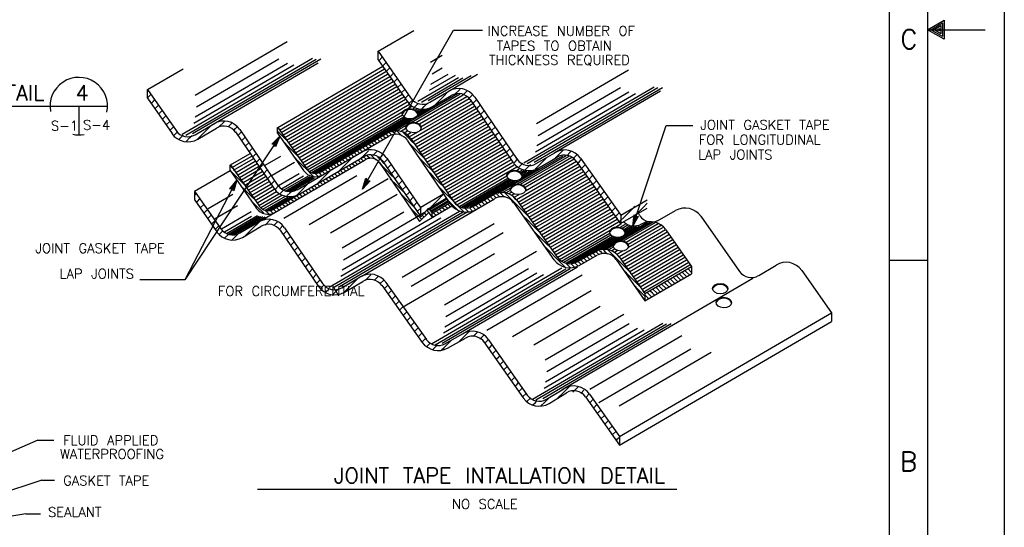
# Model space of a CAD drawing. Extents: x -18.3 to 23.7, y -15.8 to 14.2.
# Tile 17 of 19: x 10.8 to 23.7, y -7.3 to -0.7. Entities that reach past the tile are written whole.
import ezdxf
from ezdxf.enums import TextEntityAlignment as Align

# ---------------------------------------------------------------- set-up
doc = ezdxf.new("R2010")
doc.units = 0
doc.header["$MEASUREMENT"] = 0
doc.layers.add('01', color=7, linetype='CONTINUOUS')
doc.styles.add('TXT_SHX', font='txt.shx')

msp = doc.modelspace()

# ---------------------------------------------------------------- linework, layer by layer
at = {"layer": '01', "color": 7, "linetype": 'CONTINUOUS'}
for p, q in [((23.662, 14.211), (23.662, -15.789)), ((22.662, 13.211), (22.662, -14.789)), ((22.162, 12.711), (22.162, -14.289)), ((15.297, -2.865), (16.486, -0.796)), ((15.502, -1.069), (15.966, -0.799)), ((16.486, -0.796), (16.861, -0.796)), ((22.662, -0.789), (23.412, -0.789)), ((13.116, -1.64), (14.315, -0.941)), ((15.502, -1.069), (15.928, -1.679)), ((15.502, -1.182), (15.502, -1.069)), ((15.51, -1.193), (15.556, -1.147)), ((16.186, -1.211), (16.338, -1.122)), ((12.948, -2.15), (14.646, -1.161)), ((12.995, -2.161), (14.695, -1.171)), ((13.084, -2.141), (14.755, -1.167)), ((13.101, -2.007), (14.405, -1.247)), ((13.119, -1.926), (14.32, -1.226)), ((13.135, -1.793), (14.209, -1.167)), ((13.331, -2.031), (14.719, -1.222)), ((14.194, -2.063), (15.564, -1.266)), ((15.502, -1.182), (15.876, -1.717)), ((15.559, -1.263), (15.605, -1.217)), ((12.495, -1.569), (12.959, -1.299)), ((14.217, -2.096), (15.584, -1.301)), ((14.24, -2.129), (15.604, -1.335)), ((14.26, -2.164), (15.624, -1.37)), ((14.286, -2.195), (15.653, -1.399)), ((15.608, -1.333), (15.626, -1.314)), ((15.626, -1.314), (15.654, -1.287)), ((15.657, -1.403), (15.703, -1.357)), ((16.154, -1.712), (16.714, -1.386)), ((16.171, -1.578), (16.509, -1.381)), ((16.189, -1.497), (16.413, -1.367)), ((16.205, -1.364), (16.337, -1.287)), ((16.413, -1.593), (16.797, -1.369)), ((17.567, -2.013), (18.766, -1.314)), ((14.309, -2.228), (15.677, -1.431)), ((14.332, -2.26), (15.699, -1.464)), ((14.355, -2.294), (15.723, -1.498)), ((14.378, -2.326), (15.746, -1.53)), ((15.706, -1.473), (15.745, -1.433)), ((15.745, -1.433), (15.752, -1.427)), ((15.755, -1.543), (15.801, -1.497)), ((16.018, -1.721), (16.549, -1.412)), ((16.065, -1.732), (16.607, -1.416)), ((17.399, -2.523), (19.097, -1.534)), ((17.535, -2.514), (19.206, -1.54)), ((17.586, -2.166), (18.66, -1.54)), ((12.495, -1.569), (12.868, -2.103)), ((12.495, -1.682), (12.495, -1.569)), ((12.495, -1.677), (12.54, -1.633)), ((14.4, -2.36), (15.769, -1.563)), ((14.424, -2.393), (15.792, -1.596)), ((14.448, -2.425), (15.815, -1.629)), ((14.47, -2.458), (15.837, -1.662)), ((15.679, -2.12), (16.535, -1.622)), ((15.804, -1.613), (15.85, -1.567)), ((15.864, -1.671), (15.899, -1.637)), ((15.93, -1.997), (16.571, -1.624)), ((15.991, -1.998), (16.61, -1.638)), ((16.039, -2.017), (16.656, -1.658)), ((16.177, -1.734), (16.422, -1.59)), ((16.211, -1.791), (16.455, -1.647)), ((16.34, -1.671), (16.42, -1.592)), ((16.493, -1.637), (16.569, -1.562)), ((16.615, -1.635), (16.663, -1.587)), ((16.697, -1.671), (16.732, -1.637)), ((16.76, -1.666), (17.313, -2.478)), ((17.446, -2.534), (19.146, -1.544)), ((17.552, -2.38), (18.856, -1.62)), ((17.57, -2.299), (18.771, -1.599)), ((17.794, -2.395), (19.182, -1.586)), ((8.159, -1.785), (11.976, -1.785)), ((11.601, -1.785), (11.601, -2.16)), ((12.495, -1.682), (12.816, -2.141)), ((12.542, -1.75), (12.573, -1.718)), ((12.573, -1.718), (12.589, -1.703)), ((12.591, -1.82), (12.638, -1.773)), ((14.493, -2.491), (15.86, -1.695)), ((14.516, -2.524), (15.882, -1.728)), ((14.536, -2.559), (15.912, -1.757)), ((15.853, -1.683), (15.864, -1.671)), ((15.889, -1.816), (15.943, -1.785)), ((15.907, -1.748), (15.952, -1.703)), ((15.908, -2.185), (16.712, -1.718)), ((15.934, -2.217), (16.738, -1.749)), ((15.955, -2.25), (16.757, -1.784)), ((15.976, -1.798), (15.983, -1.79)), ((15.983, -1.79), (16.025, -1.749)), ((16.012, -1.907), (16.206, -1.794)), ((16.062, -2.05), (16.687, -1.686)), ((16.07, -1.823), (16.102, -1.79)), ((16.102, -1.79), (16.149, -1.744)), ((16.233, -1.779), (16.34, -1.671)), ((16.686, -1.683), (16.697, -1.671)), ((16.701, -1.697), (17.259, -2.515)), ((16.738, -1.75), (16.785, -1.703)), ((16.786, -1.821), (16.816, -1.79)), ((16.816, -1.79), (16.833, -1.774)), ((12.64, -1.89), (12.687, -1.843)), ((12.692, -1.956), (12.736, -1.913)), ((14.562, -2.589), (15.824, -1.854)), ((14.583, -2.616), (15.819, -1.896)), ((14.609, -2.636), (15.835, -1.922)), ((15.952, -1.819), (15.978, -1.804)), ((15.978, -2.284), (16.78, -1.817)), ((15.988, -1.833), (16.014, -1.818)), ((16.003, -1.85), (16.04, -1.828)), ((16.003, -2.315), (16.801, -1.851)), ((16.013, -1.864), (16.071, -1.83)), ((16.017, -1.895), (16.138, -1.824)), ((16.017, -1.876), (16.099, -1.828)), ((16.026, -2.349), (16.828, -1.882)), ((16.046, -2.383), (16.845, -1.919)), ((16.834, -1.892), (16.882, -1.844)), ((16.882, -1.963), (16.93, -1.915)), ((12.689, -1.96), (12.692, -1.956)), ((12.738, -2.03), (12.785, -1.983)), ((12.811, -2.075), (12.834, -2.053)), ((13.117, -2.158), (13.362, -2.014)), ((13.287, -2.075), (13.329, -2.034)), ((13.418, -2.064), (13.498, -1.984)), ((13.546, -2.055), (13.595, -2.006)), ((14.632, -2.648), (15.853, -1.937)), ((14.653, -2.655), (15.872, -1.946)), ((14.676, -2.657), (15.893, -1.948)), ((14.729, -2.645), (15.918, -1.952)), ((14.757, -2.639), (15.938, -1.95)), ((15.739, -2.108), (15.871, -2.031)), ((16.071, -2.415), (16.87, -1.95)), ((16.095, -2.447), (16.894, -1.983)), ((16.115, -2.482), (16.914, -2.018)), ((16.135, -2.516), (16.934, -2.052)), ((16.931, -2.033), (16.935, -2.028)), ((16.935, -2.028), (16.978, -1.986)), ((18.822, -3.346), (19.254, -2.035)), ((19.254, -2.035), (19.605, -2.035)), ((12.787, -2.1), (12.811, -2.075)), ((12.839, -2.167), (12.886, -2.12)), ((12.93, -2.194), (12.96, -2.165)), ((14.22, -2.178), (12.984, -4.046)), ((13.049, -2.194), (13.077, -2.167)), ((13.151, -2.215), (13.395, -2.071)), ((13.168, -2.194), (13.287, -2.075)), ((13.619, -2.101), (13.644, -2.075)), ((13.641, -2.121), (14.141, -2.854)), ((13.644, -2.075), (13.664, -2.056)), ((13.672, -2.167), (13.72, -2.119)), ((13.7, -2.09), (14.195, -2.817)), ((14.22, -2.178), (14.115, -2.281)), ((14.22, -2.178), (14.166, -2.315)), ((14.191, -2.136), (14.191, -2.063)), ((14.191, -2.136), (14.531, -2.623)), ((14.211, -2.132), (14.192, -2.113)), ((14.194, -2.063), (14.567, -2.597)), ((14.271, -2.192), (14.211, -2.132)), ((14.445, -2.873), (15.639, -2.177)), ((15.591, -2.192), (15.567, -2.168)), ((15.638, -2.179), (15.605, -2.146)), ((15.651, -2.132), (15.646, -2.127)), ((15.682, -2.163), (15.651, -2.132)), ((15.711, -2.132), (15.689, -2.11)), ((15.734, -2.155), (15.711, -2.132)), ((15.771, -2.132), (15.749, -2.11)), ((15.816, -2.177), (15.771, -2.132)), ((15.792, -2.114), (15.864, -2.072)), ((15.831, -2.132), (15.829, -2.13)), ((15.891, -2.192), (15.831, -2.132)), ((15.841, -2.132), (15.886, -2.106)), ((15.879, -2.157), (15.927, -2.129)), ((16.164, -2.546), (16.967, -2.079)), ((16.184, -2.58), (16.985, -2.115)), ((16.207, -2.613), (17.005, -2.15)), ((16.979, -2.104), (17.026, -2.057)), ((17.027, -2.175), (17.054, -2.147)), ((17.054, -2.147), (17.074, -2.128)), ((12.906, -2.219), (12.93, -2.194)), ((12.999, -2.245), (13.049, -2.194)), ((13.146, -2.217), (13.168, -2.194)), ((13.721, -2.237), (13.763, -2.194)), ((13.763, -2.194), (13.768, -2.19)), ((13.769, -2.308), (13.816, -2.261)), ((14.148, -2.286), (14.115, -2.281)), ((14.2, -2.209), (14.131, -2.276)), ((14.153, -2.28), (14.131, -2.276)), ((14.18, -2.239), (14.147, -2.271)), ((14.157, -2.273), (14.147, -2.271)), ((14.166, -2.315), (14.148, -2.286)), ((14.164, -2.298), (14.153, -2.28)), ((14.163, -2.282), (14.157, -2.273)), ((14.18, -2.239), (14.163, -2.282)), ((14.2, -2.209), (14.164, -2.298)), ((14.315, -2.236), (14.271, -2.192)), ((14.331, -2.312), (14.275, -2.256)), ((15.351, -2.312), (15.34, -2.301)), ((15.41, -2.311), (15.377, -2.278)), ((15.448, -2.289), (15.415, -2.256)), ((15.471, -2.252), (15.453, -2.234)), ((15.486, -2.267), (15.471, -2.252)), ((15.524, -2.245), (15.491, -2.212)), ((15.531, -2.192), (15.529, -2.19)), ((15.562, -2.223), (15.531, -2.192)), ((15.6, -2.201), (15.591, -2.192)), ((15.883, -2.238), (16.441, -3.056)), ((15.951, -2.252), (15.891, -2.192)), ((15.951, -2.312), (15.916, -2.277)), ((15.927, -2.208), (16.485, -3.026)), ((15.97, -2.271), (15.951, -2.252)), ((16.228, -2.648), (17.024, -2.186)), ((16.251, -2.681), (17.05, -2.216)), ((16.273, -2.715), (17.073, -2.25)), ((16.299, -2.745), (17.093, -2.284)), ((17.075, -2.245), (17.123, -2.197)), ((17.124, -2.315), (17.171, -2.268)), ((13.577, -2.551), (13.834, -2.401)), ((13.597, -2.586), (13.854, -2.436)), ((13.817, -2.379), (13.865, -2.331)), ((13.865, -2.449), (13.882, -2.432)), ((13.882, -2.432), (13.913, -2.401)), ((14.031, -2.554), (14.232, -2.437)), ((14.14, -3.127), (15.353, -2.42)), ((14.391, -2.372), (14.331, -2.312)), ((14.451, -2.432), (14.391, -2.372)), ((14.454, -2.435), (14.451, -2.432)), ((15.144, -2.465), (15.111, -2.432)), ((15.171, -2.432), (15.15, -2.411)), ((15.182, -2.443), (15.171, -2.432)), ((15.22, -2.421), (15.188, -2.389)), ((15.231, -2.372), (15.226, -2.367)), ((15.258, -2.399), (15.231, -2.372)), ((15.291, -2.372), (15.264, -2.345)), ((15.278, -2.463), (15.31, -2.432)), ((15.296, -2.377), (15.291, -2.372)), ((15.334, -2.355), (15.302, -2.323)), ((15.31, -2.432), (15.376, -2.366)), ((15.372, -2.333), (15.351, -2.312)), ((15.373, -2.443), (15.357, -2.428)), ((15.433, -2.443), (15.411, -2.422)), ((15.433, -2.427), (15.486, -2.375)), ((15.52, -2.459), (15.548, -2.432)), ((15.548, -2.432), (15.565, -2.414)), ((16.011, -2.372), (15.951, -2.312)), ((16.071, -2.432), (16.011, -2.372)), ((16.099, -2.46), (16.071, -2.432)), ((16.323, -2.777), (17.118, -2.315)), ((16.336, -2.815), (17.142, -2.347)), ((16.361, -2.847), (17.167, -2.379)), ((16.384, -2.881), (17.181, -2.418)), ((17.065, -2.92), (17.908, -2.431)), ((17.172, -2.386), (17.173, -2.385)), ((17.173, -2.385), (17.219, -2.339)), ((17.22, -2.457), (17.266, -2.41)), ((17.31, -2.801), (17.952, -2.429)), ((17.359, -2.803), (17.99, -2.438)), ((17.563, -2.534), (17.803, -2.392)), ((17.804, -2.467), (17.887, -2.385)), ((17.887, -2.385), (17.911, -2.36)), ((17.96, -2.43), (18.006, -2.385)), ((18.006, -2.385), (18.018, -2.372)), ((18.044, -2.465), (18.09, -2.419)), ((13.574, -2.624), (13.574, -2.551)), ((13.577, -2.551), (13.95, -3.085)), ((13.617, -2.62), (13.874, -2.47)), ((13.645, -2.65), (13.899, -2.502)), ((13.669, -2.683), (13.923, -2.534)), ((13.914, -2.519), (13.961, -2.472)), ((13.945, -3.293), (15.333, -2.484)), ((13.962, -2.59), (14.001, -2.551)), ((14.001, -2.551), (14.009, -2.543)), ((14.122, -2.685), (14.413, -2.515)), ((14.451, -2.492), (14.414, -2.455)), ((14.511, -2.552), (14.451, -2.492)), ((14.571, -2.612), (14.511, -2.552)), ((14.916, -2.597), (14.885, -2.566)), ((14.931, -2.552), (14.922, -2.543)), ((14.954, -2.575), (14.931, -2.552)), ((14.991, -2.552), (14.96, -2.521)), ((14.996, -2.626), (15.072, -2.551)), ((15.03, -2.531), (14.998, -2.499)), ((15.051, -2.492), (15.036, -2.477)), ((15.068, -2.509), (15.051, -2.492)), ((15.072, -2.551), (15.177, -2.445)), ((15.106, -2.487), (15.074, -2.455)), ((15.133, -2.563), (15.123, -2.554)), ((15.156, -2.587), (15.133, -2.563)), ((15.193, -2.563), (15.161, -2.532)), ((15.194, -2.565), (15.193, -2.563)), ((15.232, -2.543), (15.199, -2.51)), ((15.253, -2.503), (15.237, -2.488)), ((15.27, -2.521), (15.253, -2.503)), ((15.308, -2.499), (15.275, -2.466)), ((15.348, -2.478), (15.313, -2.443)), ((15.397, -2.468), (15.373, -2.443)), ((15.473, -2.484), (15.433, -2.443)), ((15.519, -2.521), (16.041, -3.286)), ((15.553, -2.563), (15.53, -2.541)), ((15.581, -2.532), (15.553, -2.503)), ((15.613, -2.623), (15.553, -2.563)), ((15.556, -2.495), (16.056, -3.228)), ((15.575, -2.523), (15.622, -2.476)), ((15.615, -2.464), (16.056, -3.112)), ((15.623, -2.594), (15.667, -2.551)), ((15.667, -2.551), (15.67, -2.547)), ((16.071, -2.492), (16.04, -2.461)), ((16.131, -2.552), (16.071, -2.492)), ((16.191, -2.612), (16.131, -2.552)), ((16.411, -2.911), (17.216, -2.443)), ((16.43, -2.946), (17.236, -2.478)), ((16.456, -2.977), (17.255, -2.513)), ((16.476, -3.012), (17.275, -2.548)), ((17.269, -2.526), (17.292, -2.504)), ((17.292, -2.504), (17.315, -2.48)), ((17.303, -3.002), (18.108, -2.535)), ((17.332, -2.582), (17.386, -2.528)), ((17.393, -2.817), (18.028, -2.449)), ((17.415, -2.618), (17.488, -2.545)), ((17.419, -2.842), (18.058, -2.472)), ((17.421, -2.888), (18.086, -2.502)), ((17.548, -2.604), (17.649, -2.504)), ((17.597, -2.59), (17.836, -2.449)), ((17.649, -2.504), (17.7, -2.452)), ((18.084, -2.5), (18.665, -3.32)), ((18.102, -2.526), (18.125, -2.504)), ((18.125, -2.504), (18.149, -2.479)), ((18.139, -2.464), (18.665, -3.206)), ((18.152, -2.595), (18.199, -2.548)), ((13.11, -2.894), (13.574, -2.624)), ((13.633, -2.683), (13.573, -2.623)), ((13.574, -2.624), (13.914, -3.111)), ((13.615, -2.605), (13.577, -2.567)), ((13.693, -2.743), (13.633, -2.683)), ((13.695, -2.714), (13.944, -2.569)), ((13.713, -2.749), (13.965, -2.602)), ((13.741, -2.78), (13.99, -2.634)), ((13.763, -2.813), (14.009, -2.669)), ((14.01, -2.661), (14.057, -2.614)), ((14.058, -2.732), (14.106, -2.684)), ((14.205, -2.82), (14.474, -2.663)), ((14.243, -2.86), (14.528, -2.693)), ((14.269, -2.881), (14.594, -2.691)), ((14.271, -3.244), (15.224, -2.689)), ((14.631, -2.672), (14.571, -2.612)), ((14.66, -2.701), (14.631, -2.672)), ((14.691, -2.672), (14.676, -2.657)), ((14.714, -2.695), (14.691, -2.672)), ((14.715, -2.789), (14.834, -2.67)), ((14.751, -2.672), (14.722, -2.643)), ((14.765, -2.686), (14.751, -2.672)), ((14.803, -2.664), (14.771, -2.632)), ((14.811, -2.612), (14.809, -2.61)), ((14.841, -2.642), (14.811, -2.612)), ((14.834, -2.67), (14.893, -2.61)), ((14.871, -2.612), (14.847, -2.588)), ((14.879, -2.62), (14.871, -2.612)), ((14.93, -2.72), (14.897, -2.687)), ((14.953, -2.683), (14.934, -2.664)), ((14.968, -2.698), (14.953, -2.683)), ((15.006, -2.676), (14.972, -2.642)), ((15.013, -2.623), (15.01, -2.62)), ((15.043, -2.654), (15.013, -2.623)), ((15.073, -2.623), (15.047, -2.598)), ((15.08, -2.631), (15.073, -2.623)), ((15.118, -2.609), (15.085, -2.576)), ((15.673, -2.683), (15.613, -2.623)), ((15.671, -2.665), (15.719, -2.617)), ((15.709, -2.72), (15.673, -2.683)), ((15.719, -2.736), (15.767, -2.688)), ((16.191, -2.672), (16.164, -2.645)), ((16.228, -2.649), (16.191, -2.612)), ((16.251, -2.732), (16.191, -2.672)), ((16.497, -3.045), (17.308, -2.575)), ((16.529, -3.071), (17.181, -2.693)), ((17.303, -2.622), (17.34, -2.601)), ((17.327, -3.034), (18.132, -2.568)), ((17.346, -2.637), (17.377, -2.619)), ((17.347, -3.068), (18.152, -2.602)), ((17.362, -2.65), (17.405, -2.625)), ((17.364, -2.727), (17.591, -2.595)), ((17.372, -2.66), (17.425, -2.629)), ((17.374, -2.671), (17.443, -2.631)), ((17.376, -3.098), (18.177, -2.634)), ((17.379, -2.688), (17.468, -2.636)), ((17.38, -2.7), (17.51, -2.625)), ((17.399, -3.131), (18.202, -2.666)), ((18.201, -2.665), (18.244, -2.623)), ((18.244, -2.623), (18.248, -2.618)), ((18.25, -2.735), (18.297, -2.688)), ((13.659, -2.746), (12.984, -4.046)), ((13.659, -2.746), (13.565, -2.86)), ((13.642, -2.779), (13.581, -2.853)), ((13.625, -2.811), (13.597, -2.847)), ((13.625, -2.811), (13.613, -2.855)), ((13.642, -2.779), (13.616, -2.871)), ((13.659, -2.746), (13.62, -2.888)), ((13.753, -2.803), (13.693, -2.743)), ((13.753, -2.863), (13.713, -2.823)), ((13.782, -2.848), (14.035, -2.7)), ((13.806, -2.88), (14.058, -2.733)), ((13.827, -2.915), (14.081, -2.766)), ((13.856, -2.945), (14.102, -2.801)), ((14.107, -2.802), (14.12, -2.789)), ((14.12, -2.789), (14.154, -2.755)), ((14.29, -2.891), (14.617, -2.7)), ((14.311, -2.897), (14.64, -2.705)), ((14.337, -2.897), (14.655, -2.711)), ((14.368, -2.898), (14.674, -2.719)), ((14.477, -2.908), (14.596, -2.789)), ((14.596, -2.789), (14.608, -2.776)), ((14.603, -3.328), (15.631, -2.729)), ((14.702, -2.852), (14.669, -2.819)), ((14.713, -2.803), (14.707, -2.797)), ((14.74, -2.83), (14.713, -2.803)), ((14.714, -2.789), (14.715, -2.789)), ((14.773, -2.803), (14.745, -2.775)), ((14.778, -2.808), (14.773, -2.803)), ((14.816, -2.786), (14.783, -2.753)), ((14.833, -2.743), (14.821, -2.731)), ((14.854, -2.764), (14.833, -2.743)), ((14.892, -2.742), (14.859, -2.709)), ((15.297, -2.865), (15.342, -2.725)), ((15.297, -2.865), (15.396, -2.756)), ((15.315, -2.833), (15.345, -2.741)), ((15.315, -2.833), (15.38, -2.761)), ((15.333, -2.802), (15.347, -2.758)), ((15.333, -2.802), (15.364, -2.767)), ((15.342, -2.725), (15.362, -2.752)), ((15.345, -2.741), (15.358, -2.759)), ((15.347, -2.758), (15.354, -2.766)), ((15.354, -2.766), (15.364, -2.767)), ((15.358, -2.759), (15.38, -2.761)), ((15.362, -2.752), (15.396, -2.756)), ((15.673, -2.743), (15.661, -2.731)), ((15.733, -2.803), (15.673, -2.743)), ((15.793, -2.863), (15.733, -2.803)), ((15.768, -2.806), (15.786, -2.789)), ((15.786, -2.789), (15.815, -2.759)), ((16.311, -2.792), (16.251, -2.732)), ((16.357, -2.838), (16.311, -2.792)), ((16.566, -3.089), (17.194, -2.725)), ((16.594, -3.095), (17.21, -2.738)), ((16.614, -3.099), (17.225, -2.745)), ((16.632, -3.101), (17.239, -2.749)), ((16.657, -3.106), (17.261, -2.756)), ((16.699, -3.095), (17.28, -2.758)), ((16.991, -2.944), (17.322, -2.752)), ((17.421, -3.164), (18.223, -2.699)), ((17.443, -3.198), (18.251, -2.73)), ((17.466, -3.231), (18.266, -2.767)), ((17.493, -3.262), (18.296, -2.796)), ((18.3, -2.804), (18.347, -2.757)), ((13.11, -2.894), (13.451, -3.382)), ((13.111, -3.008), (13.111, -2.895)), ((13.111, -2.944), (13.131, -2.924)), ((13.286, -3.118), (13.607, -2.931)), ((13.599, -2.861), (13.565, -2.86)), ((13.603, -2.854), (13.581, -2.853)), ((13.606, -2.847), (13.597, -2.847)), ((13.62, -2.888), (13.599, -2.861)), ((13.616, -2.871), (13.603, -2.854)), ((13.613, -2.855), (13.606, -2.847)), ((13.813, -2.923), (13.753, -2.863)), ((13.873, -2.983), (13.813, -2.923)), ((13.879, -2.977), (14.127, -2.832)), ((13.898, -3.012), (14.147, -2.867)), ((13.924, -3.043), (14.176, -2.896)), ((13.945, -3.078), (14.208, -2.925)), ((13.973, -3.105), (14.248, -2.945)), ((14.159, -2.869), (14.204, -2.824)), ((14.222, -2.925), (14.239, -2.908)), ((14.239, -2.908), (14.271, -2.876)), ((14.311, -2.955), (14.358, -2.908)), ((14.358, -2.908), (14.369, -2.897)), ((14.438, -2.947), (14.477, -2.908)), ((14.473, -2.983), (14.442, -2.951)), ((14.513, -2.962), (14.48, -2.929)), ((14.533, -2.923), (14.518, -2.907)), ((14.551, -2.94), (14.533, -2.923)), ((14.589, -2.918), (14.555, -2.884)), ((14.627, -2.896), (14.593, -2.863)), ((14.653, -2.863), (14.631, -2.841)), ((14.664, -2.873), (14.653, -2.863)), ((14.881, -3.435), (15.748, -2.93)), ((15.793, -2.923), (15.791, -2.921)), ((15.837, -2.907), (15.793, -2.863)), ((15.853, -2.983), (15.793, -2.923)), ((15.816, -2.877), (15.863, -2.83)), ((15.864, -2.948), (15.905, -2.908)), ((15.905, -2.908), (15.912, -2.9)), ((16.051, -3.105), (16.352, -2.927)), ((16.262, -3.027), (16.355, -2.933)), ((16.311, -2.852), (16.288, -2.829)), ((16.371, -2.912), (16.311, -2.852)), ((16.431, -2.972), (16.371, -2.912)), ((16.752, -3.085), (16.991, -2.944)), ((17.031, -2.972), (16.999, -2.941)), ((17.089, -2.971), (17.044, -2.926)), ((17.148, -2.97), (17.092, -2.914)), ((17.115, -2.914), (17.229, -2.848)), ((17.211, -2.972), (17.155, -2.916)), ((17.164, -2.916), (17.228, -2.879)), ((17.201, -2.928), (17.24, -2.905)), ((17.24, -2.946), (17.275, -2.926)), ((17.276, -2.972), (17.338, -2.936)), ((17.513, -3.297), (18.316, -2.831)), ((17.533, -3.331), (18.336, -2.865)), ((17.558, -3.363), (18.365, -2.895)), ((17.583, -3.394), (18.384, -2.929)), ((18.349, -2.874), (18.363, -2.861)), ((18.363, -2.861), (18.396, -2.827)), ((18.398, -2.944), (18.446, -2.896)), ((13.111, -3.008), (13.399, -3.42)), ((13.134, -3.04), (13.148, -3.025)), ((13.148, -3.025), (13.18, -2.994)), ((13.183, -3.11), (13.229, -3.064)), ((13.377, -3.249), (13.668, -3.079)), ((13.873, -3.043), (13.852, -3.021)), ((13.893, -3.002), (13.873, -2.983)), ((13.933, -3.103), (13.873, -3.043)), ((14.001, -3.127), (14.293, -2.957)), ((14.031, -3.139), (14.33, -2.965)), ((14.058, -3.144), (14.36, -2.968)), ((14.085, -3.144), (14.408, -2.956)), ((14.285, -3.094), (14.252, -3.061)), ((14.293, -3.043), (14.29, -3.039)), ((14.323, -3.072), (14.293, -3.043)), ((14.353, -3.043), (14.328, -3.017)), ((14.361, -3.05), (14.353, -3.043)), ((14.399, -3.028), (14.366, -2.995)), ((14.413, -2.983), (14.404, -2.973)), ((14.437, -3.006), (14.413, -2.983)), ((14.475, -2.984), (14.473, -2.983)), ((15.913, -3.043), (15.853, -2.983)), ((15.913, -3.018), (15.96, -2.971)), ((15.966, -3.096), (15.913, -3.043)), ((15.961, -3.089), (16.008, -3.042)), ((16.143, -3.146), (16.262, -3.027)), ((16.163, -3.12), (16.39, -2.985)), ((16.176, -3.129), (16.403, -2.994)), ((16.187, -3.147), (16.414, -3.012)), ((16.195, -3.161), (16.422, -3.026)), ((16.207, -3.181), (16.434, -3.046)), ((16.442, -3.092), (16.41, -3.06)), ((16.431, -3.032), (16.413, -3.014)), ((16.491, -3.032), (16.431, -2.972)), ((16.491, -3.092), (16.431, -3.032)), ((16.551, -3.092), (16.491, -3.032)), ((16.791, -3.092), (16.773, -3.074)), ((16.779, -3.131), (17.018, -2.99)), ((16.848, -3.09), (16.811, -3.052)), ((16.851, -3.032), (16.847, -3.029)), ((16.886, -3.068), (16.851, -3.032)), ((16.911, -3.032), (16.885, -3.007)), ((16.924, -3.046), (16.911, -3.032)), ((16.962, -3.024), (16.923, -2.985)), ((16.971, -2.972), (16.961, -2.963)), ((16.999, -3.001), (16.971, -2.972)), ((17.039, -2.981), (17.031, -2.972)), ((17.271, -3.032), (17.211, -2.972)), ((17.266, -3.041), (17.793, -3.785)), ((17.271, -2.972), (17.269, -2.971)), ((17.298, -3), (17.271, -2.972)), ((17.331, -3.092), (17.271, -3.032)), ((17.31, -3.01), (17.837, -3.754)), ((17.607, -3.427), (18.41, -2.961)), ((17.632, -3.459), (18.43, -2.996)), ((17.656, -3.491), (18.454, -3.028)), ((17.676, -3.526), (18.479, -3.06)), ((18.448, -3.013), (18.482, -2.98)), ((18.482, -2.98), (18.495, -2.966)), ((18.497, -3.083), (18.544, -3.036)), ((18.665, -3.206), (19.01, -3.005)), ((18.958, -3.099), (19.008, -3.048)), ((13.232, -3.18), (13.267, -3.144)), ((13.267, -3.144), (13.278, -3.134)), ((13.281, -3.25), (13.327, -3.204)), ((13.46, -3.384), (13.848, -3.158)), ((13.524, -3.445), (13.93, -3.208)), ((13.993, -3.163), (13.933, -3.103)), ((14.01, -3.179), (13.993, -3.163)), ((14.053, -3.163), (14.032, -3.141)), ((14.08, -3.19), (14.053, -3.163)), ((14.113, -3.163), (14.094, -3.143)), ((14.128, -3.178), (14.113, -3.163)), ((14.172, -3.161), (14.138, -3.127)), ((14.21, -3.139), (14.177, -3.106)), ((14.233, -3.103), (14.214, -3.083)), ((14.248, -3.117), (14.233, -3.103)), ((14.863, -4.142), (16.561, -3.153)), ((14.91, -4.153), (16.61, -3.163)), ((14.999, -4.133), (16.67, -3.159)), ((15.031, -3.632), (15.837, -3.162)), ((15.05, -3.785), (16.124, -3.159)), ((15.281, -4.004), (16.779, -3.131)), ((15.973, -3.163), (15.921, -3.111)), ((16.033, -3.223), (15.973, -3.163)), ((16.009, -3.16), (16.024, -3.146)), ((16.024, -3.146), (16.061, -3.108)), ((16.041, -3.286), (16.161, -3.17)), ((16.056, -3.228), (16.056, -3.112)), ((16.056, -3.228), (16.16, -3.114)), ((16.093, -3.223), (16.076, -3.206)), ((16.129, -3.199), (16.104, -3.174)), ((16.153, -3.163), (16.133, -3.143)), ((16.16, -3.17), (16.153, -3.163)), ((16.159, -3.167), (16.206, -3.234)), ((16.16, -3.114), (16.207, -3.181)), ((16.213, -3.223), (16.163, -3.173)), ((16.206, -3.234), (16.461, -3.082)), ((16.206, -3.234), (16.206, -3.181)), ((16.254, -3.204), (16.221, -3.171)), ((16.273, -3.163), (16.259, -3.149)), ((16.292, -3.182), (16.273, -3.163)), ((16.33, -3.16), (16.297, -3.127)), ((16.367, -3.137), (16.334, -3.104)), ((16.393, -3.103), (16.372, -3.082)), ((16.405, -3.115), (16.393, -3.103)), ((16.536, -3.137), (16.491, -3.092)), ((16.611, -3.152), (16.551, -3.092)), ((16.623, -3.164), (16.611, -3.152)), ((16.671, -3.152), (16.629, -3.11)), ((16.683, -3.164), (16.671, -3.152)), ((16.729, -3.15), (16.686, -3.107)), ((16.773, -3.134), (16.731, -3.092)), ((16.812, -3.113), (16.791, -3.092)), ((17.391, -3.152), (17.331, -3.092)), ((17.391, -3.212), (17.377, -3.199)), ((17.703, -3.556), (18.501, -3.093)), ((17.72, -3.593), (18.526, -3.125)), ((17.748, -3.623), (18.554, -3.155)), ((17.774, -3.654), (18.57, -3.192)), ((18.546, -3.153), (18.594, -3.105)), ((18.601, -3.218), (18.643, -3.175)), ((18.661, -3.314), (19.006, -3.113)), ((18.665, -3.206), (18.665, -3.32)), ((18.72, -3.218), (18.839, -3.099)), ((18.822, -3.346), (18.838, -3.2)), ((18.838, -3.2), (18.863, -3.223)), ((18.839, -3.099), (18.849, -3.088)), ((18.848, -3.208), (18.958, -3.099)), ((18.911, -3.213), (18.896, -3.177)), ((19.141, -3.278), (19.378, -3.145)), ((13.33, -3.32), (13.376, -3.274)), ((13.498, -3.424), (13.85, -3.218)), ((13.545, -3.455), (13.951, -3.218)), ((13.566, -3.461), (13.972, -3.224)), ((13.592, -3.461), (13.998, -3.224)), ((13.623, -3.462), (14.029, -3.225)), ((13.7, -3.437), (13.945, -3.293)), ((13.862, -3.382), (13.955, -3.29)), ((14.028, -3.336), (14.1, -3.263)), ((14.1, -3.263), (14.102, -3.261)), ((14.142, -3.341), (14.192, -3.291)), ((15.016, -3.999), (16.32, -3.239)), ((15.034, -3.918), (16.235, -3.218)), ((15.813, -4.011), (17.012, -3.312)), ((16.068, -3.258), (16.033, -3.223)), ((16.099, -3.229), (16.093, -3.223)), ((16.217, -3.227), (16.213, -3.223)), ((17.451, -3.272), (17.391, -3.212)), ((17.511, -3.332), (17.451, -3.272)), ((17.571, -3.392), (17.511, -3.332)), ((17.793, -3.689), (18.599, -3.222)), ((17.814, -3.723), (18.616, -3.257)), ((17.837, -3.756), (18.636, -3.292)), ((18.403, -3.653), (19.014, -3.297)), ((18.595, -3.36), (18.665, -3.319)), ((18.596, -3.222), (18.601, -3.218)), ((18.62, -3.544), (19.047, -3.295)), ((18.645, -3.292), (18.72, -3.218)), ((18.655, -3.362), (18.724, -3.321)), ((18.663, -3.536), (19.077, -3.295)), ((18.684, -3.375), (18.758, -3.332)), ((18.7, -3.541), (19.119, -3.297)), ((18.734, -3.556), (19.153, -3.312)), ((18.76, -3.582), (19.194, -3.329)), ((18.822, -3.346), (18.897, -3.219)), ((18.834, -3.311), (18.844, -3.215)), ((18.834, -3.311), (18.882, -3.228)), ((18.844, -3.215), (18.86, -3.23)), ((18.845, -3.277), (18.849, -3.231)), ((18.845, -3.277), (18.867, -3.237)), ((18.849, -3.231), (18.858, -3.238)), ((18.858, -3.238), (18.867, -3.237)), ((18.86, -3.23), (18.882, -3.228)), ((18.863, -3.223), (18.897, -3.219)), ((19.706, -3.216), (20.21, -3.938)), ((13.379, -3.39), (13.386, -3.382)), ((13.386, -3.382), (13.425, -3.344)), ((13.436, -3.452), (13.477, -3.411)), ((13.505, -3.501), (13.555, -3.452)), ((13.624, -3.501), (13.686, -3.44)), ((13.734, -3.494), (13.978, -3.35)), ((13.774, -3.471), (13.862, -3.382)), ((14.211, -3.391), (14.219, -3.382)), ((14.219, -3.382), (14.257, -3.345)), ((14.224, -3.4), (14.724, -4.133)), ((14.263, -3.458), (14.311, -3.41)), ((14.283, -3.369), (14.778, -4.096)), ((15.934, -4.131), (17.133, -3.432)), ((17.571, -3.452), (17.523, -3.404)), ((17.597, -3.418), (17.571, -3.392)), ((17.631, -3.512), (17.571, -3.452)), ((17.866, -3.783), (18.527, -3.399)), ((17.893, -3.804), (18.521, -3.439)), ((17.923, -3.817), (18.536, -3.461)), ((18.644, -3.742), (19.245, -3.391)), ((18.664, -3.777), (19.27, -3.424)), ((18.684, -3.811), (19.29, -3.458)), ((18.704, -3.464), (18.905, -3.347)), ((18.705, -3.391), (18.783, -3.345)), ((18.716, -3.406), (18.813, -3.35)), ((18.719, -3.437), (18.87, -3.349)), ((18.72, -3.421), (18.841, -3.351)), ((18.761, -3.628), (19.214, -3.364)), ((19.25, -3.394), (19.586, -3.874)), ((13.502, -3.505), (13.505, -3.501)), ((13.6, -3.526), (13.624, -3.501)), ((14.312, -3.528), (14.338, -3.501)), ((14.338, -3.501), (14.359, -3.481)), ((14.36, -3.599), (14.407, -3.552)), ((17.691, -3.572), (17.631, -3.512)), ((17.747, -3.628), (17.691, -3.572)), ((17.955, -3.826), (18.555, -3.478)), ((17.983, -3.832), (18.577, -3.487)), ((18.013, -3.832), (18.598, -3.492)), ((18.045, -3.828), (18.621, -3.494)), ((18.294, -3.703), (18.663, -3.488)), ((18.436, -3.651), (18.583, -3.565)), ((18.466, -3.651), (18.567, -3.592)), ((18.71, -3.842), (19.315, -3.49)), ((18.734, -3.875), (19.333, -3.526)), ((18.756, -3.909), (19.36, -3.556)), ((18.782, -3.939), (19.381, -3.59)), ((14.408, -3.67), (14.456, -3.622)), ((14.457, -3.739), (14.504, -3.693)), ((15.821, -4.404), (17.02, -3.705)), ((16.367, -4.372), (17.566, -3.673)), ((17.691, -3.632), (17.669, -3.61)), ((17.751, -3.692), (17.691, -3.632)), ((17.811, -3.752), (17.751, -3.692)), ((18.097, -3.813), (18.332, -3.681)), ((18.291, -3.752), (18.26, -3.721)), ((18.338, -3.739), (18.298, -3.699)), ((18.351, -3.692), (18.337, -3.678)), ((18.378, -3.719), (18.351, -3.692)), ((18.411, -3.692), (18.387, -3.668)), ((18.427, -3.708), (18.411, -3.692)), ((18.471, -3.692), (18.441, -3.662)), ((18.49, -3.711), (18.471, -3.692)), ((18.531, -3.692), (18.495, -3.656)), ((18.508, -3.653), (18.569, -3.618)), ((18.591, -3.752), (18.531, -3.692)), ((18.542, -3.668), (18.583, -3.644)), ((18.583, -3.685), (18.618, -3.665)), ((18.614, -3.714), (18.686, -3.672)), ((18.804, -3.973), (19.41, -3.62)), ((18.825, -4.007), (19.431, -3.653)), ((18.85, -4.038), (19.454, -3.686)), ((18.871, -4.073), (19.475, -3.721)), ((14.456, -3.741), (14.457, -3.739)), ((14.505, -3.811), (14.552, -3.764)), ((14.576, -3.858), (14.6, -3.835)), ((17.871, -3.812), (17.811, -3.752)), ((17.931, -3.872), (17.871, -3.812)), ((17.991, -3.872), (17.947, -3.828)), ((18.051, -3.872), (18.012, -3.833)), ((18.105, -3.866), (18.065, -3.826)), ((18.111, -3.812), (18.106, -3.807)), ((18.146, -3.847), (18.111, -3.812)), ((18.123, -3.86), (18.358, -3.728)), ((18.171, -3.812), (18.144, -3.785)), ((18.184, -3.825), (18.171, -3.812)), ((18.222, -3.803), (18.183, -3.764)), ((18.231, -3.752), (18.221, -3.742)), ((18.261, -3.782), (18.231, -3.752)), ((18.299, -3.76), (18.291, -3.752)), ((18.651, -3.812), (18.591, -3.752)), ((18.604, -3.784), (18.979, -4.321)), ((18.643, -3.747), (18.979, -4.227)), ((18.711, -3.872), (18.651, -3.812)), ((18.894, -4.106), (19.497, -3.754)), ((18.917, -4.139), (19.519, -3.788)), ((18.937, -4.173), (19.55, -3.816)), ((22.162, -3.789), (22.662, -3.789)), ((14.553, -3.882), (14.576, -3.858)), ((14.601, -3.953), (14.648, -3.906)), ((14.649, -4.024), (14.695, -3.977)), ((14.695, -3.977), (14.697, -3.976)), ((16.199, -4.882), (17.897, -3.893)), ((16.246, -4.893), (17.946, -3.903)), ((16.335, -4.873), (18.006, -3.899)), ((16.37, -4.658), (17.571, -3.958)), ((16.386, -4.525), (17.46, -3.899)), ((16.603, -4.751), (18.101, -3.878)), ((17.941, -3.882), (17.931, -3.872)), ((18.009, -3.89), (17.991, -3.872)), ((18.061, -3.882), (18.051, -3.872)), ((18.711, -3.932), (18.698, -3.919)), ((18.771, -3.932), (18.711, -3.872)), ((18.771, -3.992), (18.711, -3.932)), ((18.776, -3.937), (18.771, -3.932)), ((18.957, -4.208), (19.565, -3.853)), ((18.979, -4.227), (19.586, -3.874)), ((18.979, -4.321), (19.586, -3.968)), ((19.462, -4.007), (19.423, -3.968)), ((19.52, -4.005), (19.462, -3.947)), ((19.522, -3.947), (19.499, -3.924)), ((19.558, -3.983), (19.522, -3.947)), ((19.582, -3.947), (19.536, -3.901)), ((19.582, -3.887), (19.574, -3.879)), ((19.586, -3.89), (19.582, -3.887)), ((19.587, -3.952), (19.582, -3.947)), ((19.586, -3.874), (19.586, -3.968)), ((20.461, -3.991), (20.687, -3.855)), ((21.022, -3.925), (21.411, -4.478)), ((12.984, -4.046), (12.397, -4.046)), ((14.698, -4.094), (14.745, -4.047)), ((15.028, -4.152), (15.268, -4.01)), ((15.059, -4.209), (15.171, -4.096)), ((15.062, -4.208), (15.301, -4.067)), ((15.171, -4.096), (15.242, -4.026)), ((15.331, -4.056), (15.405, -3.982)), ((15.448, -4.058), (15.502, -4.004)), ((15.526, -4.099), (15.528, -4.096)), ((15.528, -4.096), (15.575, -4.05)), ((15.604, -4.082), (16.13, -4.824)), ((16.352, -4.739), (17.656, -3.979)), ((16.92, -4.702), (18.159, -3.98)), ((17.901, -5.476), (20.387, -4.027)), ((18.831, -4.052), (18.771, -3.992)), ((18.891, -4.112), (18.831, -4.052)), ((19.254, -4.16), (19.196, -4.102)), ((19.256, -4.102), (19.233, -4.079)), ((19.292, -4.138), (19.256, -4.102)), ((19.316, -4.102), (19.27, -4.056)), ((19.316, -4.042), (19.308, -4.034)), ((19.37, -4.095), (19.316, -4.042)), ((19.331, -4.116), (19.316, -4.102)), ((19.402, -4.067), (19.347, -4.012)), ((19.402, -4.007), (19.385, -3.99)), ((19.444, -4.049), (19.402, -4.007)), ((19.406, -4.071), (19.402, -4.067)), ((19.482, -4.027), (19.462, -4.007)), ((14.752, -4.159), (14.797, -4.114)), ((14.817, -4.213), (14.87, -4.16)), ((14.908, -4.241), (14.933, -4.215)), ((14.933, -4.215), (14.984, -4.165)), ((15.549, -4.118), (16.076, -4.862)), ((15.581, -4.163), (15.628, -4.116)), ((15.63, -4.233), (15.647, -4.215)), ((15.647, -4.215), (15.678, -4.185)), ((17.252, -4.786), (18.28, -4.187)), ((18.891, -4.172), (18.837, -4.118)), ((18.916, -4.137), (18.891, -4.112)), ((18.951, -4.232), (18.891, -4.172)), ((18.978, -4.259), (18.951, -4.232)), ((18.979, -4.227), (18.979, -4.321)), ((19.016, -4.222), (19.005, -4.211)), ((19.064, -4.27), (19.016, -4.222)), ((19.076, -4.222), (19.043, -4.189)), ((19.102, -4.248), (19.076, -4.222)), ((19.136, -4.222), (19.081, -4.167)), ((19.136, -4.162), (19.119, -4.145)), ((19.178, -4.204), (19.136, -4.162)), ((19.14, -4.226), (19.136, -4.222)), ((19.196, -4.162), (19.157, -4.123)), ((19.216, -4.182), (19.196, -4.162)), ((15.68, -4.302), (15.727, -4.255)), ((15.729, -4.372), (15.766, -4.334)), ((15.766, -4.334), (15.776, -4.325)), ((18.956, -4.282), (18.941, -4.267)), ((18.989, -4.315), (18.956, -4.282)), ((19.016, -4.282), (18.977, -4.243)), ((19.027, -4.293), (19.016, -4.282)), ((15.778, -4.442), (15.826, -4.394)), ((15.828, -4.511), (15.875, -4.464)), ((17.53, -4.893), (18.397, -4.388)), ((18.646, -6.089), (21.411, -4.478)), ((21.411, -4.478), (21.411, -4.589)), ((15.877, -4.58), (15.885, -4.572)), ((15.885, -4.572), (15.923, -4.534)), ((15.925, -4.65), (15.973, -4.602)), ((17.512, -5.6), (19.21, -4.611)), ((17.648, -5.591), (19.319, -4.617)), ((17.68, -5.09), (18.703, -4.494)), ((17.699, -5.243), (18.773, -4.617)), ((18.646, -6.2), (21.411, -4.589)), ((15.975, -4.719), (16.004, -4.691)), ((16.004, -4.691), (16.022, -4.672)), ((16.024, -4.789), (16.071, -4.742)), ((16.372, -4.881), (16.609, -4.748)), ((16.599, -4.81), (16.685, -4.723)), ((16.741, -4.786), (16.797, -4.73)), ((17.559, -5.611), (19.259, -4.621)), ((17.665, -5.457), (18.969, -4.697)), ((17.683, -5.376), (18.884, -4.676)), ((16.073, -4.859), (16.121, -4.811)), ((16.136, -4.915), (16.183, -4.868)), ((16.361, -4.929), (16.456, -4.833)), ((16.406, -4.937), (16.641, -4.805)), ((16.556, -4.852), (16.599, -4.81)), ((16.828, -4.818), (16.837, -4.81)), ((16.837, -4.81), (16.874, -4.772)), ((16.881, -4.853), (17.393, -5.585)), ((16.894, -4.871), (16.939, -4.826)), ((16.941, -4.827), (17.445, -5.549)), ((18.259, -5.471), (19.458, -4.772)), ((16.212, -4.958), (16.242, -4.929)), ((16.242, -4.929), (16.275, -4.895)), ((16.329, -4.96), (16.361, -4.929)), ((16.943, -4.941), (16.956, -4.929)), ((16.956, -4.929), (16.989, -4.895)), ((16.992, -5.011), (17.038, -4.965)), ((18.379, -5.647), (19.578, -4.948)), ((18.644, -5.687), (19.843, -4.988)), ((17.041, -5.081), (17.075, -5.048)), ((17.075, -5.048), (17.086, -5.036)), ((17.09, -5.151), (17.135, -5.106)), ((17.139, -5.221), (17.184, -5.176)), ((17.194, -5.286), (17.233, -5.246)), ((17.188, -5.291), (17.194, -5.286)), ((17.237, -5.361), (17.282, -5.316)), ((17.313, -5.405), (17.331, -5.386)), ((17.285, -5.432), (17.313, -5.405)), ((17.334, -5.502), (17.38, -5.456)), ((17.696, -5.602), (17.922, -5.466)), ((17.908, -5.524), (17.994, -5.437)), ((18.041, -5.509), (18.113, -5.437)), ((18.146, -5.524), (18.184, -5.485)), ((17.383, -5.572), (17.429, -5.526)), ((17.446, -5.628), (17.491, -5.583)), ((17.517, -5.676), (17.551, -5.643)), ((17.551, -5.643), (17.573, -5.62)), ((17.623, -5.689), (17.67, -5.643)), ((17.67, -5.643), (17.734, -5.578)), ((17.729, -5.657), (17.955, -5.52)), ((17.845, -5.586), (17.908, -5.524)), ((18.142, -5.527), (18.146, -5.524)), ((18.205, -5.573), (18.646, -6.2)), ((18.209, -5.579), (18.254, -5.534)), ((18.257, -5.536), (18.646, -6.089)), ((18.258, -5.649), (18.265, -5.643)), ((18.265, -5.643), (18.304, -5.603)), ((18.307, -5.719), (18.353, -5.673)), ((18.356, -5.789), (18.384, -5.762)), ((18.384, -5.762), (18.402, -5.743)), ((18.406, -5.858), (18.451, -5.813)), ((18.455, -5.928), (18.501, -5.882)), ((18.504, -5.998), (18.55, -5.952)), ((18.553, -6.068), (18.599, -6.022)), ((11.067, -6.135), (9.147, -6.973)), ((11.067, -6.135), (11.276, -6.135)), ((18.602, -6.138), (18.622, -6.119)), ((18.622, -6.119), (18.646, -6.095)), ((18.646, -6.089), (18.646, -6.2)), ((11.119, -6.657), (9.279, -7.261)), ((11.119, -6.657), (11.285, -6.657)), ((13.93, -6.772), (19.393, -6.772)), ((10.911, -7.093), (9.763, -7.292)), ((10.911, -7.093), (11.102, -7.093))]:
    msp.add_line(p, q, dxfattribs=at)
msp.add_lwpolyline([(22.662, -0.789), (22.879, -0.664), (22.879, -0.914)], close=True, dxfattribs=at)
for points in [[(22.705, -0.789), (22.858, -0.7), (22.858, -0.878), (22.706, -0.79)], [(22.745, -0.79), (22.837, -0.736), (22.837, -0.842), (22.744, -0.788)], [(22.787, -0.79), (22.817, -0.772), (22.817, -0.806), (22.79, -0.791)], [(15.502, -1.081), (15.507, -1.077), (15.507, -1.076)], [(15.553, -2.503), (15.493, -2.444), (15.493, -2.443)], [(17.451, -3.212), (17.448, -3.21), (17.391, -3.152)]]:
    msp.add_lwpolyline(points, dxfattribs=at)
for centre, radius, start, end in [((11.601, -1.785), 0.375, 348.0239, 190.9202), ((16.55, -1.809), 0.254, 34.2502, 120.4046), ((16.55, -1.809), 0.188, 34.2502, 120.4046), ((16.082, -1.572), 0.254, 214.9403, 300.4046), ((16.082, -1.572), 0.188, 214.9403, 300.4046), ((15.917, -1.945), 0.118, 31.6274, 147.7997), ((13.49, -2.233), 0.254, 34.2502, 120.4046), ((13.49, -2.233), 0.188, 34.2502, 120.4046), ((15.963, -2.124), 0.118, 31.6274, 147.7997), ((11.601, -1.785), 0.375, 257.8197, 280.7131), ((13.022, -1.996), 0.254, 214.9403, 300.4046), ((13.022, -1.996), 0.188, 214.9403, 300.4046), ((15.734, -2.339), 0.233, 34.2502, 120.4046), ((15.734, -2.339), 0.188, 34.2502, 120.4046), ((15.405, -2.607), 0.254, 34.2502, 120.4046), ((15.405, -2.607), 0.188, 34.2502, 120.4046), ((17.932, -2.61), 0.254, 35.3261, 120.534), ((17.932, -2.61), 0.187, 35.3261, 120.534), ((15.405, -2.607), 0.143, 34.2502, 120.4046), ((17.468, -2.372), 0.253, 214.2502, 300.534), ((17.468, -2.372), 0.187, 214.2502, 300.534), ((14.685, -2.516), 0.188, 214.9403, 300.4046), ((14.685, -2.516), 0.143, 214.9403, 300.4046), ((17.28, -2.75), 0.118, 31.6274, 147.7997), ((14.35, -2.711), 0.187, 214.2502, 300.534), ((17.326, -2.929), 0.118, 31.6274, 147.7997), ((14.35, -2.711), 0.253, 214.2502, 300.534), ((17.114, -3.151), 0.241, 35.3261, 120.534), ((16.65, -2.913), 0.253, 214.2502, 300.534), ((16.65, -2.913), 0.2, 214.2502, 300.534), ((17.114, -3.151), 0.187, 35.3261, 120.534), ((14.068, -3.004), 0.188, 214.9403, 300.4046), ((14.068, -3.004), 0.143, 214.9403, 300.4046), ((19.502, -3.366), 0.253, 34.9266, 119.1241), ((14.073, -3.512), 0.254, 34.2502, 120.4046), ((14.073, -3.512), 0.188, 34.2502, 120.4046), ((18.837, -3.146), 0.199, 226.9092, 299.1241), ((19.064, -3.104), 0.188, 215.3261, 299.1241), ((19.052, -3.532), 0.242, 34.9266, 119.1241), ((13.605, -3.275), 0.254, 214.9403, 300.4046), ((13.605, -3.275), 0.188, 214.9403, 300.4046), ((18.62, -3.487), 0.118, 31.6274, 147.7997), ((18.666, -3.666), 0.118, 31.6274, 147.7997), ((18.45, -3.892), 0.242, 34.9266, 119.1241), ((18.45, -3.892), 0.188, 34.9266, 119.1241), ((18, -3.638), 0.253, 215.3261, 299.1241), ((18, -3.638), 0.199, 215.3261, 299.1241), ((20.817, -4.069), 0.251, 35.1216, 121.1593), ((15.397, -4.228), 0.254, 35.3261, 120.534), ((20.364, -3.831), 0.187, 214.9266, 301.1593), ((14.933, -3.99), 0.187, 214.2502, 300.534), ((15.397, -4.228), 0.187, 35.3261, 120.534), ((14.933, -3.99), 0.253, 214.2502, 300.534), ((19.96, -4.224), 0.118, 31.6274, 147.7997), ((20.006, -4.403), 0.118, 31.6274, 147.7997), ((16.733, -4.969), 0.253, 34.9266, 119.1241), ((16.283, -4.715), 0.253, 215.3261, 299.1241), ((16.283, -4.715), 0.188, 215.3261, 299.1241), ((16.733, -4.969), 0.188, 34.9266, 119.1241), ((18.052, -5.68), 0.251, 35.1216, 121.1593), ((18.052, -5.68), 0.188, 35.1216, 121.1593), ((17.599, -5.442), 0.251, 214.9266, 301.1593), ((17.599, -5.442), 0.187, 214.9266, 301.1593)]:
    msp.add_arc(centre, radius, start, end, dxfattribs=at)
for centre in [(15.917, -1.884), (15.963, -2.063), (17.28, -2.689), (17.326, -2.868), (18.62, -3.426), (18.666, -3.605), (19.96, -4.163), (20.006, -4.342)]:
    msp.add_ellipse(centre, major_axis=(0.1, -0.003), ratio=0.681721, dxfattribs=at)

# ---------------------------------------------------------------- texts
at = {"layer": '01', "color": 7, "linetype": 'CONTINUOUS', "style": 'TXT_SHX'}
for s, p in [('INCREASE NUMBER OF', (16.927, -0.867)), ('TAPES TO OBTAIN', (17.046, -1.061)), ('THICKNESS REQUIRED', (16.946, -1.246)), ('JOINT GASKET TAPE', (19.701, -2.091)), ('FOR LONGITUDINAL', (19.682, -2.284)), ('LAP JOINTS', (19.673, -2.479)), ('FLUID APPLIED', (11.396, -6.199)), ('WATERPROOFING', (11.356, -6.379)), ('GASKET TAPE', (11.397, -6.724)), ('NO SCALE', (16.464, -7.03)), ('SEALANT', (11.2, -7.135))]:
    msp.add_text(s, height=0.125, dxfattribs=at).set_placement(p)
at = {"layer": '01', "color": 7, "linetype": 'CONTINUOUS', "style": 'TXT_SHX', "width": 1.004}
for s, p in [('C', (22.419, -1.039)), ('B', (22.413, -6.539))]:
    msp.add_text(s, height=0.25, dxfattribs=at).set_placement(p, align=Align.CENTER)
at = {"layer": '01', "color": 7, "linetype": 'CONTINUOUS', "style": 'TXT_SHX'}
for s, height, p in [('VENTILATOR DETAIL', 0.2, (9.88, -1.712)), ('4', 0.2, (11.645, -1.711)), ('S-1', 0.125, (11.415, -2.102)), ('S-4', 0.125, (11.833, -2.092)), ('JOINT GASKET TAPE', 0.125, (11.878, -3.698)), ('FOR CIRCUMFERENTIAL', 0.125, (14.37, -4.256)), ('JOINT TAPE INTALLATION DETAIL', 0.2, (17.083, -6.696))]:
    msp.add_text(s, height=height, dxfattribs=at).set_placement(p, align=Align.CENTER)
msp.add_text('LAP JOINTS', height=0.125, dxfattribs=at).set_placement((12.319, -4.03), align=Align.RIGHT)

doc.saveas('drawing.dxf')
